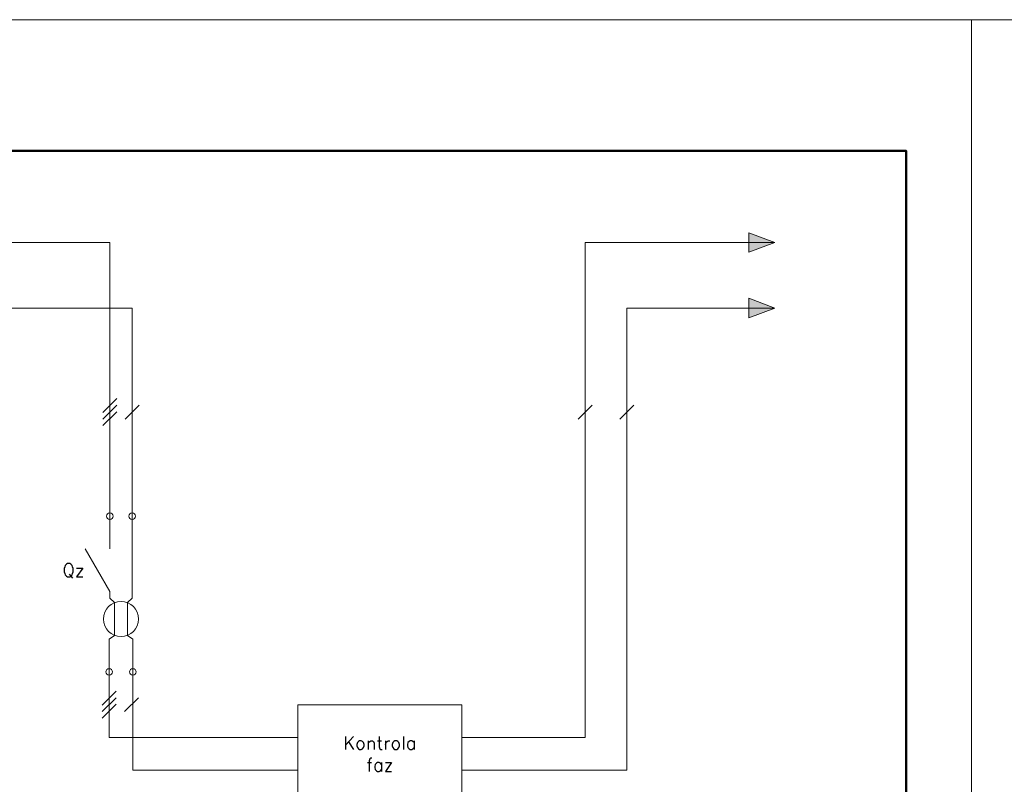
# Model space of a CAD drawing. Header units: millimetres. Extents: x 1009 to 2755, y 1436 to 2329.
# Tile 3 of 9: x 1219 to 1431, y 1567 to 1732. Entities that reach past the tile are written whole.
import ezdxf
from ezdxf.enums import TextEntityAlignment as Align

# ---------------------------------------------------------------- set-up
doc = ezdxf.new("R2010")
doc.units = ezdxf.units.MM
doc.layers.get('0').update_dxf_attribs({"lineweight": 25})
for name, color, linetype, lineweight in [('Formatka', 7, 'Continuous', 50), ('L', 7, 'Continuous', 15), ('N', 130, 'Continuous', 15), ('Stron', 253, 'Continuous', 13), ('Urządzenia', 112, 'Continuous', 15), ('Łączenie', 7, 'Continuous', 15)]:
    doc.layers.add(name, color=color, linetype=linetype, lineweight=lineweight)
doc.styles.add('Simplex', font='simplex.shx')

# ---------------------------------------------------------------- blocks, each defined once
blk = doc.blocks.new('J_RCD')
at = {"layer": 'L'}
for p, q in [((0, 0), (0, -5)), ((-3.75, -5), (0, -11.5)), ((0, -11.5), (0, -12.5)), ((0, -12.5), (0.71, -13.2)), ((0.71, -13.2), (0.71, -18.2)), ((0.71, -18.2), (-0.11, -18.78)), ((-0.11, -18.78), (-0.11, -23.78))]:
    blk.add_line(p, q, dxfattribs=at)
for centre, radius in [((0, 0), 0.5), ((1.71, -15.7), 2.69), ((-0.11, -23.78), 0.5)]:
    blk.add_circle(centre, radius, dxfattribs=at)
at = {"layer": 'N'}
for p, q in [((3.41, 0), (3.41, -12.5)), ((3.41, -12.5), (2.71, -13.2)), ((2.71, -13.2), (2.71, -18.2)), ((2.71, -18.2), (3.53, -18.78)), ((3.53, -18.78), (3.53, -23.78))]:
    blk.add_line(p, q, dxfattribs=at)
for centre in [(3.41, 0), (3.53, -23.78)]:
    blk.add_circle(centre, 0.5, dxfattribs=at)
at = {"style": 'Simplex'}
for tag, p in [('XUL', (-0.7, 0)), ('XDL', (-0.81, -23.78))]:
    blk.add_attdef(tag, text='', height=2, dxfattribs=at).set_placement(p, align=Align.BOTTOM_RIGHT)
for tag, p in [('XUN', (4.11, 0)), ('XDN', (4.23, -23.78))]:
    blk.add_attdef(tag, text='', height=2, dxfattribs=at).set_placement(p, align=Align.BOTTOM_LEFT)
blk.add_attdef('NAME', text='', height=2, dxfattribs=at).set_placement((-3.88, -8.25), align=Align.MIDDLE_RIGHT)
blk = doc.blocks.new('strzalka')
at = {"layer": 'Łączenie'}
h = blk.add_hatch(color=256, dxfattribs=at)
h.dxf.hatch_style = 1
h.paths.add_polyline_path([(0, 0), (-4, 1.5), (-4, -1.5)])
for p, q in [((-4, -1.5), (-4, 1.5)), ((-4, 1.5), (0, 0)), ((-4, -1.5), (0, 0))]:
    blk.add_line(p, q, dxfattribs=at)

msp = doc.modelspace()

# ---------------------------------------------------------------- linework, layer by layer
at = {"layer": 'Formatka'}
msp.add_lwpolyline([(1409.48, 1449.88), (1023.14, 1449.88), (1023.14, 1703.68), (1409.48, 1703.68)], close=True, dxfattribs=at)
at = {"layer": 'L'}
for p, q in [((1051.34, 1683.94), (1238.16, 1683.94)), ((1238.16, 1683.94), (1238.16, 1625.06)), ((1340.42, 1577.44), (1340.42, 1683.94)), ((1340.42, 1683.94), (1381.28, 1683.94)), ((1236.66, 1647.37), (1239.66, 1650.36)), ((1236.66, 1645.96), (1239.66, 1648.95)), ((1338.93, 1645.96), (1341.92, 1648.95)), ((1236.66, 1644.55), (1239.66, 1647.54)), ((1238, 1591.54), (1238, 1577.44)), ((1236.51, 1584.4), (1239.5, 1587.39)), ((1236.51, 1582.99), (1239.5, 1585.98)), ((1236.51, 1581.58), (1239.5, 1584.57)), ((1238, 1577.44), (1278.64, 1577.44)), ((1340.42, 1577.44), (1313.89, 1577.44))]:
    msp.add_line(p, q, dxfattribs=at)
at = {"layer": 'N'}
for p, q in [((1065.44, 1669.84), (1242.97, 1669.84)), ((1242.97, 1625.06), (1242.97, 1669.84)), ((1349.39, 1570.39), (1349.39, 1669.84)), ((1381.28, 1669.84), (1349.39, 1669.84)), ((1241.48, 1645.96), (1244.47, 1648.95)), ((1347.9, 1645.96), (1350.89, 1648.95)), ((1243.13, 1591.54), (1243.13, 1570.39)), ((1241.32, 1582.99), (1244.31, 1585.98)), ((1243.13, 1570.39), (1278.64, 1570.39)), ((1349.39, 1570.39), (1313.89, 1570.39))]:
    msp.add_line(p, q, dxfattribs=at)
at = {"layer": 'Stron'}
for points in [[(1009.04, 1435.78), (1423.58, 1435.78), (1423.58, 1731.88), (1009.04, 1731.88)], [(1838.12, 1435.78), (1423.58, 1435.78), (1423.58, 1731.88), (1838.12, 1731.88)]]:
    msp.add_lwpolyline(points, close=True, dxfattribs=at)
at = {"layer": 'Urządzenia'}
msp.add_lwpolyline([(1278.64, 1563.34), (1313.89, 1563.34), (1313.89, 1584.49), (1278.64, 1584.49)], close=True, dxfattribs=at)

# ---------------------------------------------------------------- block references
at = {"layer": 'L', "xscale": 1.41, "yscale": 1.41, "zscale": 1.41}
for p in [(1381.28, 1683.94), (1381.28, 1669.84)]:
    msp.add_blockref('strzalka', p, dxfattribs=at)
msp.add_blockref('J_RCD', (1238.16, 1625.06), dxfattribs=at).add_auto_attribs({'NAME': 'Qz'})

# ---------------------------------------------------------------- texts
at = {"layer": 'Urządzenia', "insert": (1296.26, 1573.91), "char_height": 2.82, "attachment_point": 5, "style": 'Simplex'}
msp.add_mtext('{\\Fsimplex|c238;Kontrola\\Pfaz}', dxfattribs=at)

doc.saveas('drawing.dxf')
